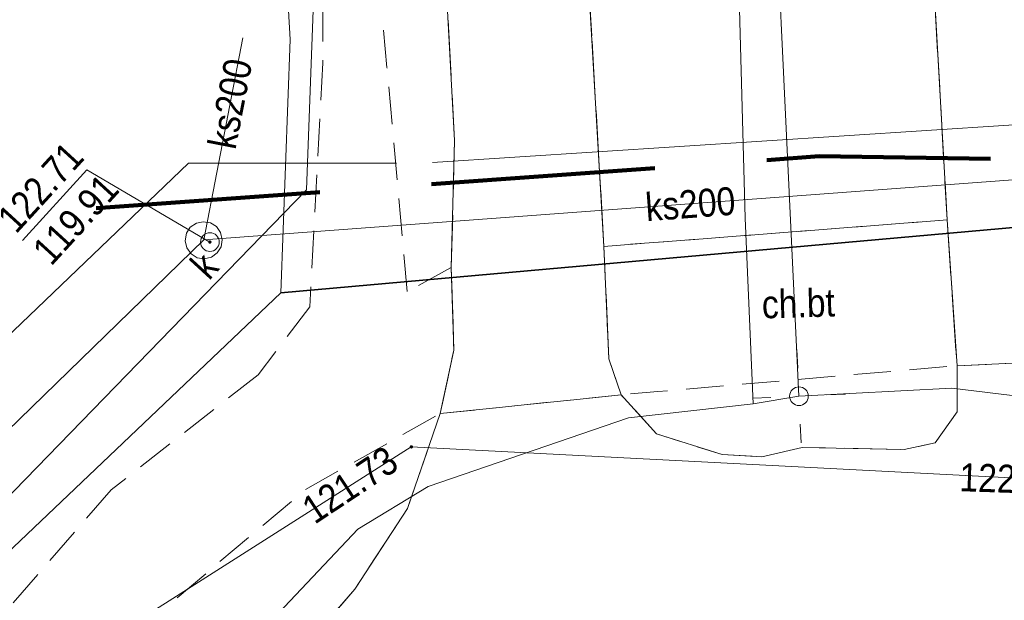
# Model space of a CAD drawing. Header units: metres. Extents: x 0 to 6446955, y 0 to 5658558.
# Tile 168 of 188: x 6441851 to 6441877, y 5654304 to 5654319. Entities that reach past the tile are written whole.
import ezdxf
from ezdxf.enums import TextEntityAlignment as Align

# ---------------------------------------------------------------- set-up
doc = ezdxf.new("R2010")
doc.units = ezdxf.units.M
doc.header["$MEASUREMENT"] = 0
for name, pattern in [('1.0_0.5', [1.5, 1, -0.5]), ('1.5_0.5', [2, 1.5, -0.5]), ('2', [0.9, 0.6, -0.3])]:
    doc.linetypes.add(name, pattern=pattern)
doc.layers.get('0').update_dxf_attribs({"color": 2, "linetype": 'CONTINUOUS', "lineweight": 5})
for name, color, linetype in [('chodnik', 7, 'CONTINUOUS'), ('chodnik-Atr17', 7, 'CONTINUOUS'), ('jezdnia', 7, 'CONTINUOUS'), ('komora podziemna', 7, 'CONTINUOUS'), ('krawężnik', 7, 'CONTINUOUS'), ('latarnia', 7, 'CONTINUOUS'), ('obudowa ochronna przewodu', 7, 'CONTINUOUS'), ('przewód ciepłowniczy', 7, 'CONTINUOUS'), ('przewód elektroenergetyczny podziemny', 7, 'CONTINUOUS'), ('przewód gazowy', 7, 'CONTINUOUS'), ('przewód kanalizacyjny', 7, 'CONTINUOUS'), ('przewód kanalizacyjny-Atr1', 7, 'CONTINUOUS'), ('przewód wodociągowy', 7, 'CONTINUOUS'), ('rzedna', 7, 'CONTINUOUS'), ('rzedna-Atr2', 7, 'CONTINUOUS'), ('rzedna-Atr3', 7, 'CONTINUOUS'), ('właz do komory lub kanału - okrągły', 7, 'CONTINUOUS'), ('właz do komory lub kanału - okrągły-Atr17', 7, 'CONTINUOUS'), ('Zakres', 7, 'CONTINUOUS')]:
    doc.layers.add(name, color=color, linetype=linetype)
doc.styles.add('MapaZas', font='geodezja.shx', dxfattribs={"width": 0.9})

# ---------------------------------------------------------------- blocks, each defined once
blk = doc.blocks.new('SM01')
at = {"color": 0, "linetype": 'Continuous', "lineweight": 13}
for p, q in [((-0.53, 0.531), (-0.883, 0.884)), ((0.531, 0.531), (0.884, 0.884)), ((-0.53, -0.53), (-0.883, -0.883)), ((0.531, -0.53), (0.884, -0.883))]:
    blk.add_line(p, q, dxfattribs=at)
blk.add_circle((0, 0), 0.25, dxfattribs=at)
blk = doc.blocks.new('PW01')
at = {"linetype": 'Continuous', "lineweight": 13}
h = blk.add_hatch(color=0, dxfattribs=at)
edge = h.paths.add_edge_path()
edge.add_arc((0, 0), 0.045, 0, 360)
blk = doc.blocks.new('US22')
at = {"color": 0, "linetype": 'Continuous', "lineweight": 13}
blk.add_circle((0, 0), 0.25, dxfattribs=at)

msp = doc.modelspace()

# ---------------------------------------------------------------- linework, layer by layer
at = {"layer": 'chodnik', "color": 7, "linetype": '1.0_0.5', "lineweight": 13}
for points in [[(6441867.291, 5654351.84), (6441866.465, 5654332.547), (6441866.228, 5654322.5), (6441866.27, 5654321.539), (6441866.742, 5654313.406), (6441875.933, 5654314.115), (6441875.422, 5654323.139), (6441875.083, 5654326.174), (6441871.466, 5654351.84)], [(6441859.215, 5654319.891), (6441859.214, 5654318.319), (6441858.864, 5654311.792), (6441857.48, 5654309.969), (6441853.546, 5654306.887), (6441848.952, 5654301.588), (6441846.83, 5654298.189), (6441846.227, 5654297.398), (6441844.666, 5654293.486), (6441845.044, 5654292.611), (6441845.215, 5654291.465), (6441848.327, 5654292.465), (6441849.991, 5654297.288), (6441854.168, 5654303.035), (6441858.747, 5654306.896), (6441862.36, 5654308.931), (6441862.724, 5654310.632), (6441862.655, 5654312.837), (6441861.473, 5654312.197), (6441860.932, 5654318.197), (6441860.765, 5654320.058)]]:
    msp.add_lwpolyline(points, dxfattribs=at)
at = {"layer": 'chodnik', "color": 7, "linetype": '1.0_0.5', "lineweight": 13, "flags": 128}
msp.add_lwpolyline([(6441875.933, 5654314.115), (6441866.742, 5654313.406), (6441866.874, 5654310.397), (6441867.2, 5654309.434), (6441868.187, 5654309.52), (6441876.197, 5654310.213)], close=True, dxfattribs=at)
at = {"layer": 'jezdnia', "color": 7, "linetype": '1.5_0.5', "lineweight": 13}
for points in [[(6441860.818, 5654351.84), (6441860.951, 5654349.418), (6441862.745, 5654316.238), (6441862.655, 5654312.837), (6441862.724, 5654310.632), (6441862.36, 5654308.931), (6441867.2, 5654309.434), (6441866.874, 5654310.397), (6441866.742, 5654313.406), (6441866.27, 5654321.539), (6441866.228, 5654322.5), (6441866.465, 5654332.547), (6441867.291, 5654351.84)], [(6441871.466, 5654351.84), (6441875.083, 5654326.174), (6441875.422, 5654323.139), (6441875.933, 5654314.115), (6441876.197, 5654310.213), (6441880.987, 5654310.424), (6441880.285, 5654312.368), (6441880.227, 5654314.333), (6441880.098, 5654315.495), (6441879.905, 5654319.401), (6441878.141, 5654351.84)]]:
    msp.add_lwpolyline(points, dxfattribs=at)
at = {"layer": 'jezdnia', "color": 7, "linetype": '1.5_0.5', "lineweight": 13, "flags": 128}
msp.add_lwpolyline([(6441880.987, 5654310.424), (6441876.197, 5654310.213), (6441876.202, 5654308.975), (6441875.609, 5654308.149), (6441874.781, 5654307.971), (6441872.054, 5654308.027), (6441870.968, 5654307.774), (6441869.911, 5654307.834), (6441868.152, 5654308.386), (6441867.2, 5654309.434), (6441862.36, 5654308.931), (6441861.481, 5654306.387), (6441860.075, 5654304.23), (6441858.068, 5654301.919), (6441855.261, 5654298.631), (6441852.428, 5654295.463), (6441850.503, 5654293.687), (6441848.327, 5654292.465), (6441845.215, 5654291.465), (6441843.859, 5654286.889), (6441847.794, 5654286.893), (6441849.958, 5654286.932), (6441850.151, 5654286.891), (6441850.345, 5654286.835), (6441850.519, 5654286.73), (6441850.674, 5654286.602), (6441850.815, 5654286.446), (6441850.915, 5654286.273), (6441850.98, 5654286.078), (6441851.024, 5654285.874), (6441851.026, 5654285.669), (6441850.992, 5654285.484), (6441850.916, 5654285.282), (6441850.818, 5654285.101), (6441850.69, 5654284.947), (6441850.54, 5654284.813), (6441850.361, 5654284.706), (6441850.172, 5654284.648), (6441847.59, 5654284.626), (6441843.649, 5654284.587), (6441844.501, 5654280.349), (6441847.714, 5654279.712), (6441851.307, 5654277.684), (6441853.532, 5654274.901), (6441853.797, 5654274.509), (6441855.822, 5654271.597), (6441859.386, 5654268.144), (6441862.353, 5654265.373), (6441865.246, 5654261.247), (6441870.11, 5654262.176), (6441870.665, 5654263.389), (6441871.157, 5654269.095), (6441870.908, 5654269.119), (6441870.651, 5654269.164), (6441870.395, 5654269.196), (6441870.138, 5654269.241), (6441869.896, 5654269.287), (6441869.638, 5654269.346), (6441869.388, 5654269.399), (6441869.145, 5654269.459), (6441868.895, 5654269.512), (6441868.651, 5654269.586), (6441868.4, 5654269.653), (6441868.163, 5654269.734), (6441867.912, 5654269.801), (6441867.675, 5654269.883), (6441867.431, 5654269.971), (6441867.186, 5654270.059), (6441866.956, 5654270.148), (6441866.718, 5654270.244), (6441866.48, 5654270.34), (6441866.249, 5654270.443), (6441866.011, 5654270.553), (6441865.786, 5654270.663), (6441865.548, 5654270.773), (6441865.331, 5654270.891), (6441865.099, 5654271.008), (6441864.881, 5654271.126), (6441864.656, 5654271.25), (6441864.424, 5654271.382), (6441864.213, 5654271.521), (6441863.995, 5654271.653), (6441863.564, 5654271.938), (6441863.36, 5654272.085), (6441863.148, 5654272.224), (6441862.951, 5654272.378), (6441862.745, 5654272.539), (6441862.547, 5654272.693), (6441862.342, 5654272.854), (6441862.151, 5654273.016), (6441861.952, 5654273.184), (6441861.761, 5654273.345), (6441861.576, 5654273.528), (6441861.392, 5654273.697), (6441861.207, 5654273.88), (6441861.029, 5654274.056), (6441860.851, 5654274.246), (6441860.666, 5654274.429), (6441860.629, 5654274.477), (6441860.577, 5654274.525), (6441860.539, 5654274.587), (6441860.487, 5654274.634), (6441860.442, 5654274.689), (6441860.391, 5654274.736), (6441860.301, 5654274.845), (6441860.249, 5654274.892), (6441860.204, 5654274.947), (6441860.166, 5654275.009), (6441860.129, 5654275.057), (6441860.077, 5654275.104), (6441860.032, 5654275.159), (6441859.943, 5654275.268), (6441859.785, 5654275.466), (6441859.628, 5654275.665), (6441859.477, 5654275.87), (6441859.32, 5654276.069), (6441859.169, 5654276.275), (6441859.025, 5654276.488), (6441858.745, 5654276.907), (6441858.608, 5654277.127), (6441858.478, 5654277.341), (6441858.348, 5654277.555), (6441858.225, 5654277.79), (6441858.095, 5654278.004), (6441857.972, 5654278.225), (6441857.87, 5654278.454), (6441857.754, 5654278.682), (6441857.644, 5654278.918), (6441857.535, 5654279.14), (6441857.433, 5654279.383), (6441857.345, 5654279.613), (6441857.243, 5654279.842), (6441857.154, 5654280.086), (6441857.059, 5654280.322), (6441856.984, 5654280.567), (6441856.903, 5654280.804), (6441856.822, 5654281.041), (6441856.754, 5654281.293), (6441856.679, 5654281.537), (6441856.619, 5654281.782), (6441856.559, 5654282.027), (6441856.498, 5654282.272), (6441856.445, 5654282.525), (6441856.391, 5654282.777), (6441856.345, 5654283.023), (6441856.306, 5654283.276), (6441856.259, 5654283.522), (6441856.234, 5654283.775), (6441856.195, 5654284.028), (6441856.169, 5654284.282), (6441856.144, 5654284.536), (6441856.126, 5654284.783), (6441856.107, 5654285.044), (6441856.096, 5654285.298), (6441856.092, 5654285.546), (6441856.081, 5654285.8), (6441856.084, 5654286.055), (6441856.087, 5654286.31), (6441856.09, 5654286.565), (6441856.1, 5654286.813), (6441856.124, 5654287.076), (6441856.134, 5654287.324), (6441856.19, 5654287.829), (6441856.214, 5654288.092), (6441856.253, 5654288.327), (6441856.284, 5654288.583), (6441856.329, 5654288.84), (6441856.375, 5654289.083), (6441856.428, 5654289.333), (6441856.481, 5654289.569), (6441856.541, 5654289.826), (6441856.594, 5654290.076), (6441856.661, 5654290.313), (6441856.728, 5654290.563), (6441856.809, 5654290.801), (6441856.884, 5654291.045), (6441856.958, 5654291.288), (6441857.039, 5654291.526), (6441857.121, 5654291.763), (6441857.21, 5654291.993), (6441857.312, 5654292.238), (6441857.408, 5654292.476), (6441857.504, 5654292.7), (6441857.6, 5654292.938), (6441857.71, 5654293.162), (6441857.821, 5654293.386), (6441857.938, 5654293.618), (6441858.055, 5654293.849), (6441858.173, 5654294.067), (6441858.298, 5654294.292), (6441858.415, 5654294.509), (6441858.555, 5654294.721), (6441858.819, 5654295.157), (6441858.958, 5654295.369), (6441859.098, 5654295.566), (6441859.251, 5654295.792), (6441859.405, 5654295.99), (6441859.552, 5654296.194), (6441859.698, 5654296.399), (6441859.86, 5654296.59), (6441860.014, 5654296.788), (6441860.182, 5654296.987), (6441860.343, 5654297.178), (6441860.512, 5654297.362), (6441860.688, 5654297.554), (6441860.864, 5654297.732), (6441861.033, 5654297.916), (6441861.209, 5654298.094), (6441861.392, 5654298.279), (6441861.576, 5654298.45), (6441861.767, 5654298.614), (6441861.95, 5654298.785), (6441862.148, 5654298.956), (6441862.339, 5654299.12), (6441862.537, 5654299.278), (6441862.729, 5654299.428), (6441862.934, 5654299.578), (6441863.133, 5654299.735), (6441863.346, 5654299.879), (6441863.551, 5654300.03), (6441863.758, 5654300.166), (6441863.971, 5654300.31), (6441864.184, 5654300.454), (6441864.405, 5654300.577), (6441864.619, 5654300.707), (6441864.84, 5654300.83), (6441865.061, 5654300.953), (6441865.289, 5654301.069), (6441865.518, 5654301.185), (6441865.732, 5654301.301), (6441865.975, 5654301.404), (6441866.19, 5654301.505), (6441866.433, 5654301.608), (6441866.663, 5654301.71), (6441866.906, 5654301.799), (6441867.135, 5654301.901), (6441867.373, 5654301.982), (6441867.61, 5654302.063), (6441867.847, 5654302.144), (6441868.098, 5654302.226), (6441868.342, 5654302.301), (6441868.573, 5654302.36), (6441868.825, 5654302.428), (6441869.063, 5654302.495), (6441869.315, 5654302.563), (6441869.56, 5654302.609), (6441869.806, 5654302.655), (6441870.066, 5654302.702), (6441870.311, 5654302.748), (6441870.55, 5654302.787), (6441870.811, 5654302.82), (6441871.064, 5654302.859), (6441871.303, 5654302.884), (6441871.571, 5654302.91), (6441871.811, 5654302.935), (6441872.072, 5654302.953), (6441872.326, 5654302.965), (6441872.581, 5654302.976), (6441872.827, 5654302.994), (6441873.083, 5654302.977), (6441873.337, 5654302.988), (6441873.592, 5654302.985), (6441873.841, 5654302.961), (6441874.096, 5654302.958), (6441874.6, 5654302.916), (6441874.856, 5654302.899), (6441875.098, 5654302.867), (6441875.354, 5654302.836), (6441875.61, 5654302.805), (6441875.853, 5654302.759), (6441876.102, 5654302.72), (6441876.352, 5654302.682), (6441876.609, 5654302.622), (6441876.852, 5654302.576), (6441877.095, 5654302.516), (6441877.339, 5654302.456), (6441877.589, 5654302.39), (6441877.833, 5654302.315), (6441878.076, 5654302.255), (6441878.314, 5654302.174), (6441878.558, 5654302.1), (6441878.802, 5654302.011), (6441879.032, 5654301.922), (6441879.277, 5654301.834)], close=True, dxfattribs=at)
at = {"layer": 'komora podziemna', "color": 32, "linetype": 'Continuous', "lineweight": 13, "flags": 128}
msp.add_lwpolyline([(6441856.37, 5654313.94), (6441856.477, 5654313.775), (6441856.521, 5654313.586), (6441856.494, 5654313.394), (6441856.387, 5654313.233), (6441856.23, 5654313.12), (6441856.04, 5654313.076), (6441855.848, 5654313.103), (6441855.688, 5654313.209), (6441855.575, 5654313.367), (6441855.531, 5654313.556), (6441855.565, 5654313.756), (6441855.663, 5654313.923), (6441855.829, 5654314.03), (6441856.011, 5654314.066), (6441856.203, 5654314.039)], close=True, dxfattribs=at)
at = {"layer": 'krawężnik', "color": 7, "linetype": 'Continuous', "lineweight": 13}
msp.add_lwpolyline([(6441860.818, 5654351.84), (6441860.951, 5654349.418), (6441862.745, 5654316.238), (6441862.655, 5654312.837)], dxfattribs=at)
at = {"layer": 'krawężnik', "color": 7, "linetype": 'Continuous', "lineweight": 13, "flags": 128}
for points in [[(6441870.968, 5654307.774), (6441872.054, 5654308.027), (6441874.781, 5654307.971), (6441875.609, 5654308.149), (6441876.202, 5654308.975), (6441876.197, 5654310.213), (6441875.933, 5654314.115), (6441875.422, 5654323.139), (6441875.083, 5654326.174)], [(6441866.874, 5654310.397), (6441866.742, 5654313.406), (6441866.27, 5654321.539), (6441866.228, 5654322.5)], [(6441862.655, 5654312.837), (6441862.724, 5654310.632), (6441862.36, 5654308.931), (6441861.481, 5654306.387), (6441860.075, 5654304.23), (6441858.068, 5654301.919), (6441855.261, 5654298.631), (6441852.428, 5654295.463), (6441850.503, 5654293.687), (6441848.327, 5654292.465), (6441845.215, 5654291.465), (6441842.075, 5654290.923), (6441835.538, 5654290.522), (6441826.629, 5654289.202), (6441818.107, 5654288.558)], [(6441870.968, 5654307.774), (6441869.911, 5654307.834), (6441868.152, 5654308.386), (6441867.2, 5654309.434), (6441866.874, 5654310.397)]]:
    msp.add_lwpolyline(points, dxfattribs=at)
at = {"layer": 'obudowa ochronna przewodu', "color": 7, "linetype": 'Continuous', "lineweight": 35, "flags": 128}
msp.add_lwpolyline([(6441882.612, 5654314.346), (6441858.091, 5654312.162)], dxfattribs=at)
at = {"layer": 'przewód ciepłowniczy', "color": 212, "linetype": 'Continuous', "lineweight": 13, "flags": 128}
msp.add_lwpolyline([(6441752.762, 5654288.921), (6441784.001, 5654288.981), (6441812.511, 5654289.791), (6441812.28, 5654293.27), (6441816.346, 5654293.506), (6441816.514, 5654290.002), (6441835.022, 5654291.157), (6441861.585, 5654308.04), (6441879.022, 5654307.138), (6441896.023, 5654295.083)], dxfattribs=at)
at = {"layer": 'przewód elektroenergetyczny podziemny', "color": 1, "linetype": 'Continuous', "lineweight": 13}
for points in [[(6441858.091, 5654312.162), (6441858.344, 5654318.939), (6441856.857, 5654344.666), (6441856.501, 5654351.84)], [(6441940.572, 5654296.411), (6441926.531, 5654296.342), (6441914.949, 5654296.235), (6441903.624, 5654295.744), (6441889.871, 5654308.31), (6441883.801, 5654314.342), (6441882.612, 5654314.346), (6441858.091, 5654312.162)]]:
    msp.add_lwpolyline(points, dxfattribs=at)
at = {"layer": 'przewód elektroenergetyczny podziemny', "color": 1, "linetype": 'Continuous', "lineweight": 13, "flags": 128}
for points in [[(6441870.735, 5654309.194), (6441870.524, 5654314.16), (6441869.766, 5654342.134), (6441870.356, 5654342.231)], [(6441871.965, 5654309.397), (6441871.006, 5654329.569), (6441870.356, 5654342.231)], [(6441858.091, 5654312.162), (6441842.106, 5654296.969), (6441840.515, 5654295.809)], [(6441870.735, 5654309.194), (6441871.965, 5654309.397)], [(6441871.965, 5654309.397), (6441876.054, 5654309.612), (6441881.419, 5654308.957), (6441882.696, 5654308.411), (6441887.897, 5654304.436), (6441896.319, 5654296.087), (6441897.326, 5654286.081)], [(6441849.378, 5654285.646), (6441849.397, 5654293.574), (6441855.771, 5654301.202), (6441860.153, 5654305.84), (6441862.035, 5654306.977), (6441867.397, 5654308.82), (6441870.735, 5654309.194)]]:
    msp.add_lwpolyline(points, dxfattribs=at)
at = {"layer": 'przewód gazowy', "color": 40, "linetype": 'Continuous', "lineweight": 13}
msp.add_lwpolyline([(6441858.424, 5654351.84), (6441859.354, 5654330.57), (6441858.776, 5654314.924), (6441845.83, 5654301.599), (6441846.343, 5654292.697), (6441847.128, 5654278.568), (6441847.295, 5654275.73), (6441847.362, 5654274.544)], dxfattribs=at)
at = {"layer": 'przewód kanalizacyjny', "color": 34, "linetype": 'Continuous', "lineweight": 13, "flags": 128}
for points in [[(6441856.025, 5654313.578), (6441857.075, 5654318.99)], [(6441856.025, 5654313.578), (6441885.762, 5654315.787)], [(6441839.892, 5654297.898), (6441856.025, 5654313.578)]]:
    msp.add_lwpolyline(points, dxfattribs=at)
at = {"layer": 'przewód wodociągowy', "color": 5, "linetype": 'Continuous', "lineweight": 13, "flags": 128}
for points in [[(6441862.155, 5654315.653), (6441886.399, 5654317.224), (6441904.187, 5654300.001)], [(6441838.793, 5654299.23), (6441839.343, 5654299.268), (6441840.478, 5654301.144), (6441855.616, 5654315.634), (6441861.187, 5654315.632)]]:
    msp.add_lwpolyline(points, dxfattribs=at)
at = {"layer": 'rzedna-Atr2', "color": 7, "lineweight": 13, "flags": 128}
msp.add_lwpolyline([(6441856.191, 5654313.522), (6441852.899, 5654315.451), (6441851.17, 5654313.562)], dxfattribs=at)
at = {"layer": 'Zakres', "color": 221, "linetype": '2', "lineweight": 100, "ltscale": 10, "flags": 128}
msp.add_lwpolyline([(6441936.582, 5654238.477), (6441935.717, 5654314.845), (6441872.503, 5654315.819), (6441809.024, 5654311.26), (6441528.91, 5654310.408), (6441525.825, 5654244.356), (6441801.954, 5654245.032), (6441838.027, 5654231.134)], close=True, dxfattribs=at)

# ---------------------------------------------------------------- block references
at = {"layer": 'latarnia', "color": 7, "linetype": 'Continuous', "lineweight": 13, "rotation": 47.52228373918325}
msp.add_blockref('SM01', (6441871.965, 5654309.397), dxfattribs=at)
at = {"layer": 'rzedna', "color": 34, "linetype": 'Continuous', "lineweight": 13, "rotation": 47.52228373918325}
msp.add_blockref('PW01', (6441856.191, 5654313.522), dxfattribs=at)
at = {"layer": 'rzedna', "color": 212, "linetype": 'Continuous', "lineweight": 13, "rotation": 47.52228373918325}
msp.add_blockref('PW01', (6441861.585, 5654308.04), dxfattribs=at)
at = {"layer": 'właz do komory lub kanału - okrągły', "color": 7, "linetype": 'Continuous', "lineweight": 13, "rotation": 47.52228373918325}
msp.add_blockref('US22', (6441856.191, 5654313.522), dxfattribs=at)

# ---------------------------------------------------------------- texts
at = {"layer": 'chodnik-Atr17', "color": 7, "lineweight": 13, "style": 'MapaZas', "width": 0.9}
msp.add_text('ch.bt', height=0.75, rotation=1.6383, dxfattribs=at).set_placement((6441871.948, 5654311.88), align=Align.MIDDLE_CENTER)
at = {"layer": 'przewód kanalizacyjny-Atr1', "color": 34, "lineweight": 13, "style": 'MapaZas', "width": 0.9}
for rotation, p in [(79.0223, (6441856.735, 5654317.226)), (4.2513, (6441869.056, 5654314.542))]:
    msp.add_text('ks200', height=0.75, rotation=rotation, dxfattribs=at).set_placement(p, align=Align.MIDDLE_CENTER)
at = {"layer": 'rzedna-Atr2', "color": 7, "lineweight": 13, "style": 'MapaZas', "width": 0.9}
msp.add_text('122.71', height=0.75, rotation=47.5223, dxfattribs=at).set_placement((6441851.164, 5654313.567), align=Align.BOTTOM_LEFT)
at = {"layer": 'rzedna-Atr2', "color": 212, "lineweight": 13, "style": 'MapaZas', "width": 0.9}
msp.add_text('121.73', height=0.75, rotation=33.4733, dxfattribs=at).set_placement((6441858.994, 5654305.952))
msp.add_text('122.18', height=0.75, rotation=358.0813, dxfattribs=at).set_placement((6441879.022, 5654307.138), align=Align.MIDDLE_RIGHT)
at = {"layer": 'rzedna-Atr3', "color": 7, "lineweight": 13, "style": 'MapaZas', "width": 0.9}
msp.add_text('119.91', height=0.75, rotation=47.5223, dxfattribs=at).set_placement((6441852.105, 5654312.706), align=Align.BOTTOM_LEFT)
at = {"layer": 'właz do komory lub kanału - okrągły-Atr17', "color": 7, "lineweight": 13, "style": 'MapaZas', "width": 0.9}
msp.add_text('k', height=0.75, rotation=47.5223, dxfattribs=at).set_placement((6441856.166, 5654312.473))

doc.saveas('drawing.dxf')
